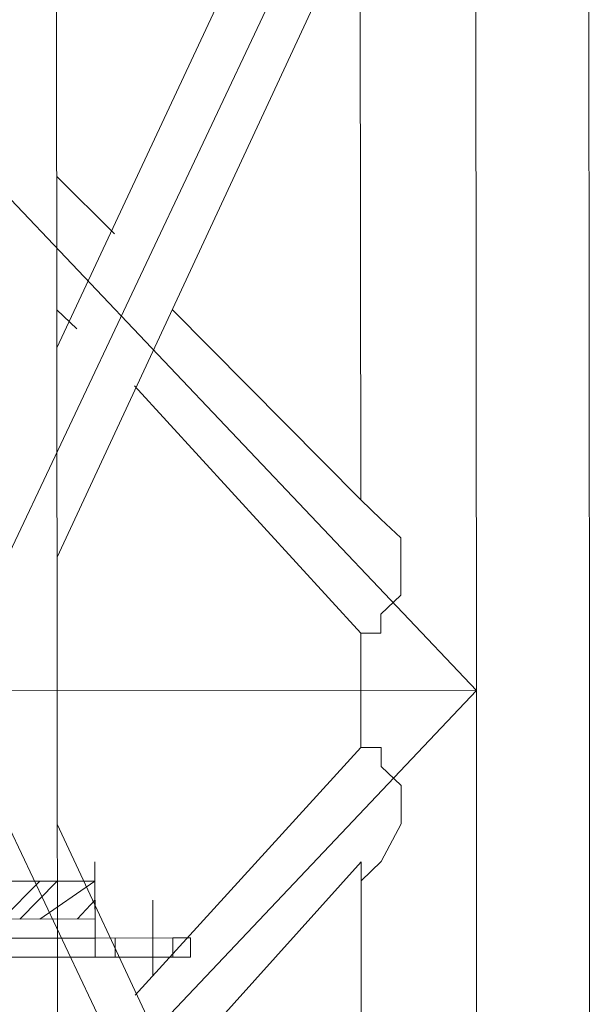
# Model space of a CAD drawing. Header units: inches. Extents: x -5850 to 5646, y 8947 to 13007.
# Tile 170 of 256: x -4329 to -4316, y 11054 to 11076. Entities that reach past the tile are written whole.
import ezdxf

# ---------------------------------------------------------------- set-up
doc = ezdxf.new("R2010")
doc.units = ezdxf.units.IN
doc.header["$MEASUREMENT"] = 0
doc.layers.add('at_Entity', color=7, linetype='Continuous')

msp = doc.modelspace()

# ---------------------------------------------------------------- linework, layer by layer
at = {"layer": 'at_Entity', "color": 7, "lineweight": 20}
for p, q in [((-4318.644, 11086.353), (-4330.444, 11061.415)), ((-4318.622, 11061.426), (-4318.644, 11086.353)), ((-4316.112, 11061.428), (-4316.134, 11086.355)), ((-4342.288, 11086.331), (-4318.622, 11061.426)), ((-4327.934, 11061.418), (-4327.956, 11086.344)), ((-4327.941, 11069.024), (-4321.206, 11083.395)), ((-4327.937, 11064.379), (-4319.477, 11082.549)), ((-4321.202, 11078.744), (-4321.19, 11065.651)), ((-4327.944, 11072.827), (-4326.661, 11071.557)), ((-4327.942, 11069.871), (-4327.495, 11069.448)), ((-4325.377, 11069.874), (-4321.19, 11065.651)), ((-4326.212, 11068.183), (-4321.188, 11062.695)), ((-4321.19, 11065.651), (-4320.744, 11065.227)), ((-4320.744, 11065.227), (-4320.297, 11064.809)), ((-4320.297, 11064.809), (-4320.296, 11063.538)), ((-4320.296, 11063.538), (-4320.742, 11063.119)), ((-4320.742, 11063.119), (-4320.742, 11062.695)), ((-4321.188, 11062.695), (-4321.187, 11061.424)), ((-4320.742, 11062.695), (-4321.188, 11062.695)), ((-4342.266, 11061.405), (-4318.622, 11061.426)), ((-4318.622, 11061.426), (-4342.243, 11036.484)), ((-4330.444, 11061.415), (-4318.599, 11036.505)), ((-4327.912, 11036.497), (-4327.934, 11061.418)), ((-4321.187, 11061.424), (-4321.186, 11060.158)), ((-4318.599, 11036.505), (-4318.622, 11061.426)), ((-4316.09, 11036.507), (-4316.112, 11061.428)), ((-4321.186, 11060.158), (-4321.186, 11060.582)), ((-4321.186, 11060.158), (-4326.199, 11054.666)), ((-4326.199, 11054.666), (-4321.186, 11060.158)), ((-4320.739, 11060.158), (-4321.186, 11060.158)), ((-4321.186, 11060.158), (-4320.739, 11060.158)), ((-4320.739, 11059.74), (-4320.739, 11060.158)), ((-4320.739, 11060.158), (-4320.739, 11059.74)), ((-4320.293, 11059.317), (-4320.739, 11059.74)), ((-4320.739, 11059.74), (-4320.293, 11059.317)), ((-4320.292, 11058.469), (-4320.293, 11059.317)), ((-4320.293, 11059.317), (-4320.292, 11058.469)), ((-4319.439, 11040.307), (-4327.932, 11058.462)), ((-4320.737, 11057.627), (-4320.292, 11058.469)), ((-4320.292, 11058.469), (-4320.737, 11057.627)), ((-4327.094, 11057.197), (-4327.094, 11057.621)), ((-4325.361, 11052.977), (-4321.183, 11057.626)), ((-4321.183, 11057.202), (-4320.737, 11057.627)), ((-4320.737, 11057.627), (-4321.183, 11057.202)), ((-4321.183, 11057.202), (-4321.183, 11057.626)), ((-4327.094, 11057.197), (-4331.276, 11057.193)), ((-4327.093, 11056.355), (-4327.094, 11057.197)), ((-4321.183, 11057.202), (-4321.171, 11044.109)), ((-4327.093, 11056.355), (-4327.094, 11056.773)), ((-4327.093, 11056.355), (-4329.603, 11056.353)), ((-4327.093, 11055.931), (-4327.093, 11056.355)), ((-4329.156, 11055.929), (-4327.929, 11055.93)), ((-4327.929, 11055.93), (-4327.093, 11055.931)), ((-4327.929, 11055.93), (-4327.929, 11055.507)), ((-4327.093, 11055.931), (-4325.364, 11055.933)), ((-4327.092, 11055.507), (-4327.093, 11055.931)), ((-4326.646, 11055.508), (-4326.647, 11055.932)), ((-4325.364, 11055.509), (-4325.364, 11055.933)), ((-4325.364, 11055.933), (-4324.974, 11055.933)), ((-4324.973, 11055.509), (-4324.974, 11055.933)), ((-4329.156, 11055.506), (-4327.929, 11055.507)), ((-4327.929, 11055.507), (-4327.092, 11055.507)), ((-4327.092, 11055.507), (-4325.364, 11055.509)), ((-4325.364, 11055.509), (-4324.973, 11055.509))]:
    msp.add_line(p, q, dxfattribs=at)
at = {"layer": 'at_Entity', "color": 3, "lineweight": 20}
for p, q in [((-4329.156, 11056.353), (-4328.321, 11057.196)), ((-4328.766, 11056.353), (-4327.93, 11057.196)), ((-4328.32, 11056.354), (-4327.094, 11057.197)), ((-4327.484, 11056.355), (-4327.094, 11056.773)), ((-4325.811, 11056.774), (-4325.809, 11055.09)), ((-4327.092, 11055.507), (-4327.093, 11055.931))]:
    msp.add_line(p, q, dxfattribs=at)

doc.saveas('drawing.dxf')
